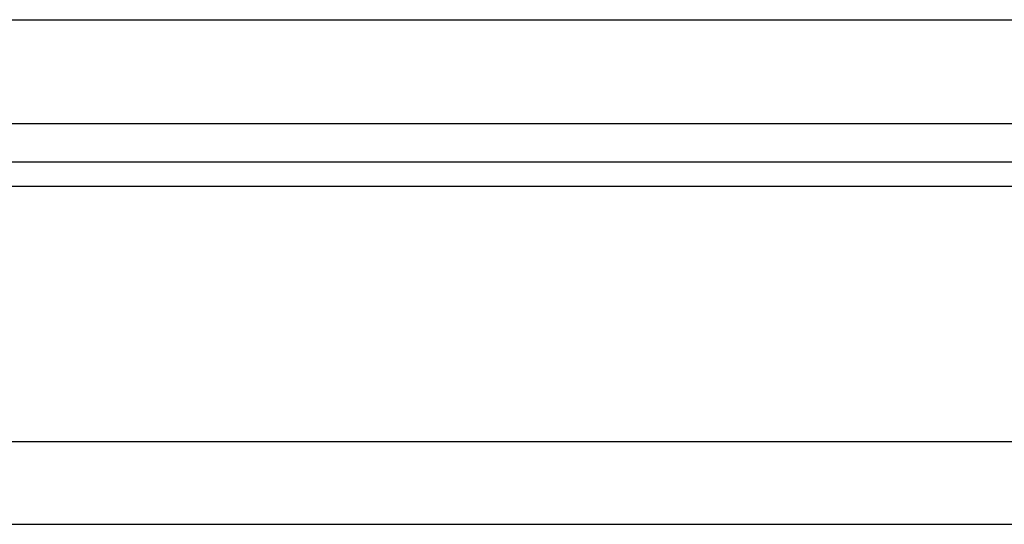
# Model space of a CAD drawing. Header units: millimetres. Extents: x 229 to 537, y -12 to 88.
# Tile 23 of 51: x 452 to 466, y 7 to 14. Entities that reach past the tile are written whole.
import ezdxf

# ---------------------------------------------------------------- set-up
doc = ezdxf.new("R2010")
doc.units = ezdxf.units.MM
doc.header["$LTSCALE"] = 0.1
doc.layers.add('OUT', color=3, linetype='CONTINUOUS')

msp = doc.modelspace()

# ---------------------------------------------------------------- linework, layer by layer
at = {"layer": 'OUT', "color": 0}
for p, q in [((415.233, 14.173), (503.233, 14.173)), ((415.233, 12.673), (503.233, 12.673)), ((376.807, 12.119), (535.233, 12.119)), ((376.752, 11.766), (535.233, 11.766)), ((375.63, 8.073), (535.233, 8.073)), ((339.233, 6.873), (535.233, 6.873))]:
    msp.add_line(p, q, dxfattribs=at)

doc.saveas('drawing.dxf')
